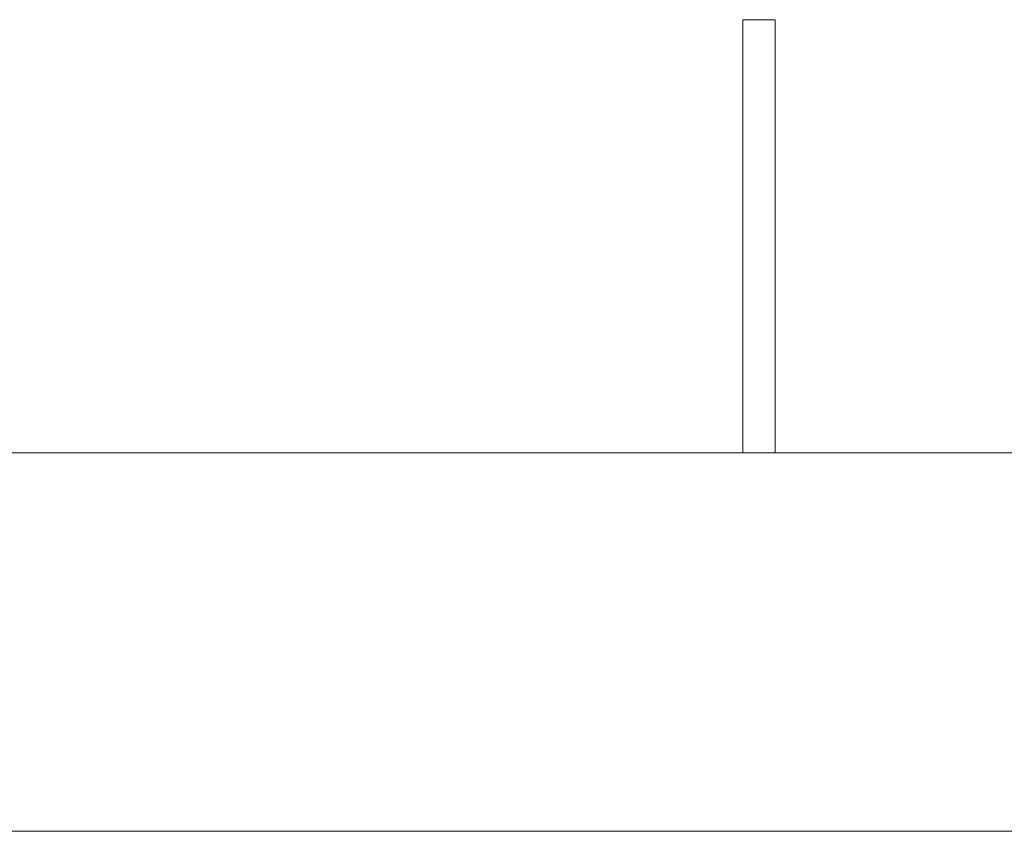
# Model space of a CAD drawing. Header units: millimetres. Extents: x 4480191 to 4481199, y -30324204 to -30323479.
# Tile 218 of 256: x 4480212.32 to 4480214.14, y -30323785.56 to -30323784.06. Entities that reach past the tile are written whole.
import ezdxf

# ---------------------------------------------------------------- set-up
doc = ezdxf.new("R2010")
doc.units = ezdxf.units.MM
doc.layers.add('IFC-Parede padrão-Contorno', color=44, linetype='Continuous', lineweight=5)
doc.layers.add('IFC-Parede-Contorno', color=42, linetype='Continuous', lineweight=5)

msp = doc.modelspace()

# ---------------------------------------------------------------- linework, layer by layer
at = {"layer": 'IFC-Parede padrão-Contorno', "color": 8, "lineweight": 5}
for p, q in [((4480213.66, -30323784.0592), (4480213.72, -30323784.0592)), ((4480213.66, -30323784.8603), (4480213.66, -30323784.0592)), ((4480213.72, -30323784.8603), (4480213.72, -30323784.0592))]:
    msp.add_line(p, q, dxfattribs=at)
at = {"layer": 'IFC-Parede-Contorno', "color": 8, "lineweight": 5}
for p, q in [((4480210.3154, -30323784.8603), (4480214.5779, -30323784.8603)), ((4480210.3154, -30323785.5603), (4480214.5779, -30323785.5603))]:
    msp.add_line(p, q, dxfattribs=at)

doc.saveas('drawing.dxf')
